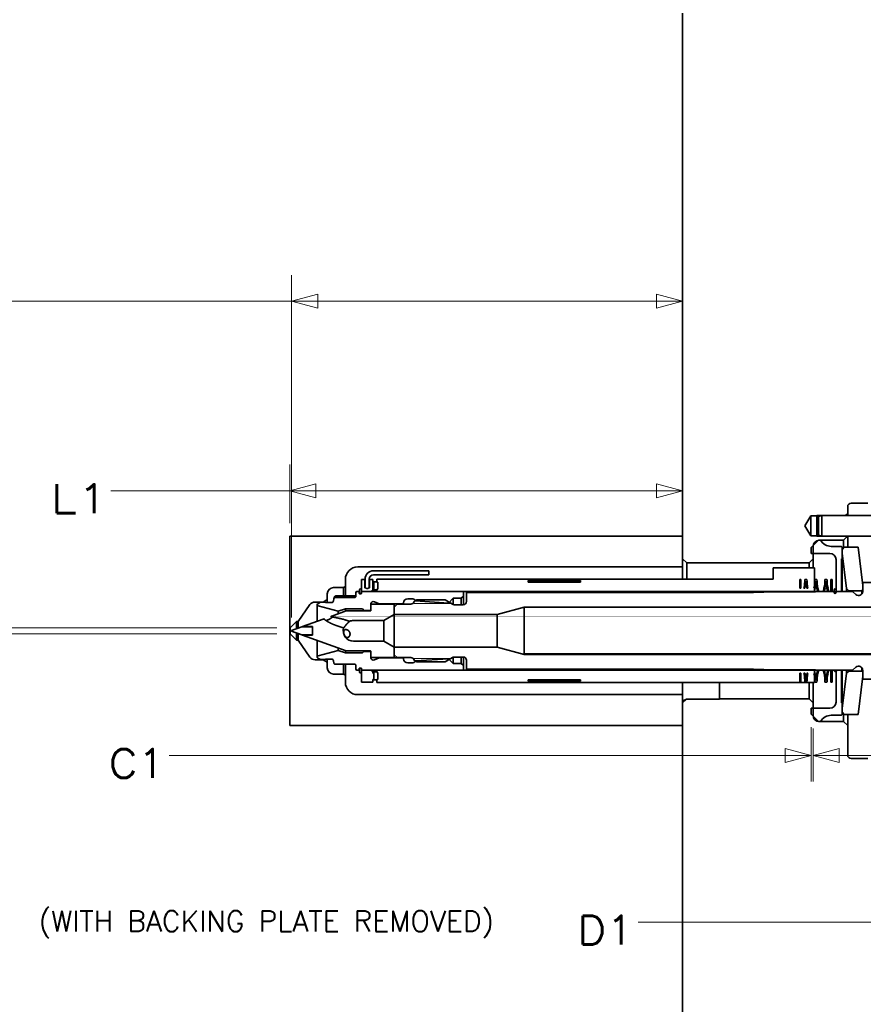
# Model space of a CAD drawing. Header units: millimetres. Extents: x 0 to 1189, y 0 to 841.
# Tile 15 of 28: x 835 to 938, y 183 to 303. Entities that reach past the tile are written whole.
import ezdxf

# ---------------------------------------------------------------- set-up
doc = ezdxf.new("R2010")
doc.units = ezdxf.units.MM
doc.layers.add('1', color=7, linetype='Continuous')
doc.styles.add('pwfont', font='simplex.shx')

msp = doc.modelspace()

# ---------------------------------------------------------------- linework, layer by layer
at = {"layer": '1', "color": 253, "linetype": 'Continuous', "lineweight": 35}
for p, q in [((915.97, 303.6), (915.97, 237.35)), ((938.46, 244.1), (936.41, 244.1)), ((936.01, 242.85), (935.76, 242.6)), ((936.01, 243.7), (936.01, 242.85)), ((931.54, 242.55), (930.82, 241.35)), ((932.26, 242.55), (931.54, 242.55)), ((935.76, 242.6), (932.26, 242.6)), ((932.26, 242.6), (932.26, 242.55)), ((930.82, 241.35), (931.54, 240.15)), ((931.54, 240.15), (932.26, 240.15)), ((932.26, 240.15), (932.26, 240.09)), ((932.26, 240.09), (935.76, 240.09)), ((935.51, 239.6), (932.56, 239.6)), ((935.88, 239.97), (935.51, 239.6)), ((935.76, 240.09), (935.88, 239.97)), ((931.81, 238.85), (931.81, 237.35)), ((916.47, 236.85), (915.97, 237.35)), ((931.31, 236.85), (916.47, 236.85)), ((931.31, 236.85), (931.81, 237.35)), ((897.23, 234.71), (897.23, 234.52)), ((903.58, 234.71), (897.23, 234.71)), ((903.58, 234.52), (897.23, 234.52)), ((903.58, 234.52), (903.58, 234.71)), ((897.23, 222.67), (903.58, 222.67)), ((897.23, 222.67), (897.23, 222.48)), ((897.23, 222.48), (903.58, 222.48)), ((903.58, 222.48), (903.58, 222.67)), ((915.97, 219.85), (916.45, 220.32)), ((916.45, 220.32), (920.45, 220.32)), ((920.45, 220.32), (920.45, 220.35)), ((920.45, 220.35), (931.31, 220.35)), ((931.81, 219.85), (931.31, 220.35)), ((915.97, 219.85), (915.97, 116.1)), ((931.81, 219.85), (931.81, 218.34)), ((932.56, 217.59), (935.51, 217.59)), ((935.51, 217.59), (936.01, 217.09)), ((936.01, 217.09), (936.01, 213.5)), ((936.41, 213.1), (938.46, 213.1))]:
    msp.add_line(p, q, dxfattribs=at)
at = {"layer": '1', "color": 4, "linetype": 'Continuous', "lineweight": 13}
for p, q in [((868.49, 230.22), (868.49, 271.8)), ((868.27, 241.68), (868.27, 248.79)), ((915.97, 241.68), (915.97, 248.79)), ((866.69, 228.97), (796.57, 228.97)), ((866.69, 228.22), (796.57, 228.22)), ((931.59, 216.89), (931.59, 210.3)), ((931.81, 216.76), (931.81, 210.3))]:
    msp.add_line(p, q, dxfattribs=at)
at = {"layer": '1', "color": 7, "linetype": 'Continuous', "lineweight": 13}
for p, q in [((871.66, 269.48), (868.49, 268.63)), ((871.66, 267.78), (871.66, 269.48)), ((912.8, 269.48), (912.8, 267.78)), ((915.97, 268.63), (912.8, 269.48)), ((915.97, 268.63), (831.04, 268.63)), ((868.49, 268.63), (871.66, 267.78)), ((912.8, 267.78), (915.97, 268.63)), ((871.45, 246.46), (868.27, 245.61)), ((871.45, 244.76), (871.45, 246.46)), ((912.8, 246.46), (912.8, 244.76)), ((915.97, 245.61), (912.8, 246.46)), ((915.97, 245.61), (846.56, 245.61)), ((868.27, 245.61), (871.45, 244.76)), ((912.8, 244.76), (915.97, 245.61)), ((928.41, 214.32), (928.41, 212.62)), ((931.59, 213.47), (928.41, 214.32)), ((934.99, 214.32), (931.81, 213.47)), ((934.99, 212.62), (934.99, 214.32)), ((931.59, 213.47), (853.64, 213.47)), ((928.41, 212.62), (931.59, 213.47)), ((931.81, 213.47), (934.99, 212.62)), ((931.81, 213.47), (940.56, 213.47)), ((970.96, 193.23), (910.55, 193.23))]:
    msp.add_line(p, q, dxfattribs=at)
at = {"layer": '1', "color": 11, "linetype": 'Continuous', "lineweight": 35}
for p, q in [((932.86, 242.6), (932.46, 242.49)), ((940.13, 242.6), (932.86, 242.6)), ((932.46, 239.59), (931.59, 238.72)), ((932.46, 240.2), (932.86, 240.1)), ((932.71, 239.59), (932.46, 239.59)), ((932.86, 240.1), (940.13, 240.1)), ((931.59, 238.72), (931.59, 238)), ((933.84, 238), (931.59, 238)), ((935.24, 238.85), (934.01, 238.85)), ((935.34, 238.75), (935.24, 238.85)), ((935.34, 237.35), (935.34, 238.75)), ((934.59, 233.47), (934.59, 237.25)), ((935.34, 237.35), (935.24, 237.35)), ((935.24, 237.35), (935.24, 233.47)), ((934.59, 233.47), (934.69, 233.37)), ((935.14, 233.37), (934.69, 233.37)), ((935.14, 233.37), (935.24, 233.47)), ((934.69, 223.82), (934.59, 223.72)), ((934.59, 219.95), (934.59, 223.72)), ((934.69, 223.82), (935.14, 223.82)), ((935.24, 223.72), (935.14, 223.82)), ((935.24, 223.72), (935.24, 219.85)), ((931.59, 219.2), (933.84, 219.2)), ((931.59, 219.2), (931.59, 218.47)), ((935.24, 219.85), (935.34, 219.85)), ((935.34, 218.45), (935.34, 219.85)), ((931.59, 218.47), (932.46, 217.6)), ((932.46, 217.6), (932.71, 217.6)), ((934.01, 218.35), (935.24, 218.35)), ((935.24, 218.35), (935.34, 218.45))]:
    msp.add_line(p, q, dxfattribs=at)
at = {"layer": '1', "color": 3, "linetype": 'Continuous', "lineweight": 35}
for p, q in [((915.97, 240.1), (868.27, 240.1)), ((868.27, 240.1), (868.27, 228.97)), ((915.97, 238.6), (915.97, 240.1)), ((915.97, 238.6), (915.97, 236.35)), ((876.52, 236.35), (915.97, 236.35)), ((926.97, 234.87), (926.97, 236.25)), ((926.97, 236.25), (931.97, 236.25)), ((931.97, 236.25), (931.97, 233.37)), ((875.02, 234.85), (875.02, 233.99)), ((876.97, 234.83), (876.97, 233.37)), ((877.4, 234.83), (876.97, 234.83)), ((877.4, 234.83), (877.4, 233.83)), ((877.95, 233.83), (877.95, 234.83)), ((878.37, 234.83), (877.95, 234.83)), ((878.37, 233.51), (878.37, 234.83)), ((878.47, 234.55), (878.47, 233.58)), ((878.85, 234.55), (878.47, 234.55)), ((878.85, 234.49), (878.85, 234.87)), ((878.85, 234.87), (926.97, 234.87)), ((878.85, 234.49), (878.85, 234.55)), ((878.97, 234.49), (878.85, 234.49)), ((878.97, 234.49), (878.85, 234.49)), ((878.97, 233.64), (878.97, 234.49)), ((878.97, 233.64), (878.97, 234.49)), ((937.83, 234.47), (937.83, 233.39)), ((939.56, 234.47), (937.83, 234.47)), ((873.57, 233.85), (874.77, 233.85)), ((874.77, 233.85), (875.02, 233.99)), ((876.75, 233.59), (876.75, 233.25)), ((876.97, 233.59), (876.97, 233.25)), ((878.12, 233.37), (876.97, 233.37)), ((877.4, 233.83), (877.67, 233.72)), ((877.67, 233.72), (877.95, 233.83)), ((878.12, 233.37), (878.37, 233.51)), ((878.47, 233.58), (878.85, 233.58)), ((878.85, 233.64), (878.97, 233.64)), ((878.85, 233.58), (878.85, 233.64)), ((878.85, 233.64), (878.97, 233.64)), ((878.85, 233.37), (878.85, 233.64)), ((931.97, 233.37), (878.85, 233.37)), ((889.71, 233.26), (889.71, 232.17)), ((924.58, 233.26), (889.71, 233.26)), ((927.09, 233.35), (924.58, 233.26)), ((932.08, 233.35), (927.09, 233.35)), ((932.08, 233.37), (932.08, 233.35)), ((936.58, 233.37), (932.08, 233.37)), ((934.36, 233.25), (934.36, 233.59)), ((934.59, 233.25), (934.59, 233.59)), ((936.58, 233.37), (937.01, 233.01)), ((871.33, 232.1), (872.32, 232.1)), ((872.32, 232.1), (872.82, 232.39)), ((872.82, 232.39), (872.82, 233.1)), ((887.12, 232.35), (883.71, 232.35)), ((887.12, 232.35), (888.02, 231.82)), ((869.29, 229.73), (870.72, 231.78)), ((881.31, 231.84), (880.96, 231.49)), ((880.96, 231.49), (880.96, 230.6)), ((882.97, 231.84), (881.31, 231.84)), ((889.31, 231.77), (888.22, 231.77)), ((893.46, 230.6), (896.73, 231.47)), ((940.96, 231.47), (896.73, 231.47)), ((868.32, 228.97), (869.09, 229.73)), ((869.09, 229.73), (869.29, 229.73)), ((880.96, 230.6), (893.46, 230.6)), ((868.27, 228.97), (868.32, 228.97)), ((868.27, 228.22), (868.27, 217.1)), ((868.32, 228.22), (868.27, 228.22)), ((869.09, 227.46), (868.32, 228.22)), ((869.29, 227.46), (869.09, 227.46)), ((870.72, 225.41), (869.29, 227.46)), ((880.96, 226.6), (880.96, 225.7)), ((893.46, 226.6), (880.96, 226.6)), ((896.73, 225.72), (893.46, 226.6)), ((872.32, 225.09), (871.33, 225.09)), ((872.82, 224.8), (872.32, 225.09)), ((872.82, 224.1), (872.82, 224.8)), ((880.96, 225.7), (881.31, 225.35)), ((881.31, 225.35), (882.97, 225.35)), ((883.71, 224.85), (887.12, 224.85)), ((888.02, 225.37), (887.12, 224.85)), ((888.22, 225.42), (889.31, 225.42)), ((889.71, 225.02), (889.71, 223.93)), ((896.73, 225.72), (940.96, 225.72)), ((876.75, 224.08), (876.75, 223.98)), ((876.75, 223.94), (876.75, 223.6)), ((876.97, 223.94), (876.97, 223.6)), ((876.97, 223.82), (876.97, 222.36)), ((876.97, 223.82), (878.12, 223.82)), ((878.37, 223.68), (878.12, 223.82)), ((878.37, 223.47), (878.37, 223.68)), ((878.85, 223.62), (878.47, 223.62)), ((878.47, 223.62), (878.47, 222.64)), ((878.85, 223.55), (878.85, 223.82)), ((878.85, 223.82), (931.97, 223.82)), ((878.85, 223.55), (878.85, 223.62)), ((889.71, 223.93), (924.58, 223.93)), ((924.58, 223.93), (927.09, 223.85)), ((927.09, 223.85), (932.08, 223.85)), ((931.97, 223.82), (931.97, 222.32)), ((932.08, 223.85), (932.08, 223.83)), ((932.08, 223.83), (936.58, 223.83)), ((934.36, 223.77), (934.36, 223.83)), ((937.01, 224.19), (936.58, 223.83)), ((937.83, 223.8), (937.83, 222.72)), ((874.77, 223.35), (873.57, 223.35)), ((875.02, 223.2), (874.77, 223.35)), ((875.02, 223.2), (875.02, 222.35)), ((878.47, 223.55), (878.37, 223.55)), ((878.37, 223.47), (878.47, 223.47)), ((878.47, 222.71), (878.37, 222.71)), ((878.37, 222.36), (878.37, 222.71)), ((878.47, 222.71), (878.47, 223.47)), ((878.47, 222.64), (878.85, 222.64)), ((878.97, 223.55), (878.85, 223.55)), ((878.97, 223.55), (878.85, 223.55)), ((878.85, 222.7), (878.97, 222.7)), ((878.85, 222.64), (878.85, 222.7)), ((878.85, 222.32), (878.85, 222.7)), ((878.85, 222.7), (878.97, 222.7)), ((878.97, 222.7), (878.97, 223.55)), ((878.97, 222.7), (878.97, 223.55)), ((937.83, 222.72), (939.56, 222.72)), ((876.97, 222.36), (878.37, 222.36)), ((931.97, 222.32), (878.85, 222.32)), ((915.97, 220.85), (876.52, 220.85)), ((915.97, 220.85), (915.97, 218.6)), ((915.97, 217.1), (915.97, 218.6)), ((868.27, 217.1), (915.97, 217.1))]:
    msp.add_line(p, q, dxfattribs=at)
at = {"layer": '1', "color": 12, "linetype": 'Continuous', "lineweight": 35}
for p, q in [((935.34, 238.49), (935.59, 238.74)), ((935.34, 238.03), (935.34, 238.49)), ((935.34, 238.03), (935.87, 233.72)), ((935.59, 238.74), (937.26, 238.74)), ((937.26, 238.74), (937.83, 234.1)), ((936.15, 233.47), (935.87, 233.72)), ((936.15, 233.47), (937.71, 233.47)), ((937.71, 233.47), (937.83, 233.6)), ((937.83, 233.6), (937.83, 234.1)), ((935.87, 223.47), (936.15, 223.72)), ((937.71, 223.72), (936.15, 223.72)), ((937.83, 223.6), (937.71, 223.72)), ((937.83, 223.1), (937.83, 223.6)), ((935.87, 223.47), (935.34, 219.17)), ((937.83, 223.1), (937.26, 218.46)), ((935.34, 218.71), (935.34, 219.17)), ((935.59, 218.46), (935.34, 218.71)), ((937.26, 218.46), (935.59, 218.46))]:
    msp.add_line(p, q, dxfattribs=at)
at = {"layer": '1', "color": 192, "linetype": 'Continuous', "lineweight": 35}
for p, q in [((885.17, 235.89), (878.42, 235.89)), ((885.17, 235.39), (885.17, 235.89)), ((877.42, 233.99), (877.42, 234.89)), ((877.92, 234.89), (877.92, 233.99)), ((878.42, 235.39), (885.17, 235.39))]:
    msp.add_line(p, q, dxfattribs=at)
at = {"layer": '1', "color": 30, "linetype": 'Continuous', "lineweight": 35}
for p, q in [((930.2, 234.85), (930.33, 234.85)), ((930.2, 233.76), (930.2, 234.85)), ((930.33, 234.85), (930.33, 233.76)), ((930.81, 234.85), (931.06, 234.85)), ((932.04, 234.85), (932.28, 234.85)), ((933.24, 234.85), (933.49, 234.85)), ((933.98, 234.85), (933.98, 233.76)), ((933.98, 234.85), (934.11, 234.85)), ((934.11, 233.76), (934.11, 234.85)), ((930.2, 233.76), (930.33, 233.76)), ((930.69, 233.76), (930.82, 233.76)), ((931.05, 233.76), (931.18, 233.76)), ((931.92, 233.76), (932.04, 233.76)), ((932.27, 233.76), (932.39, 233.76)), ((933.13, 233.76), (933.26, 233.76)), ((933.49, 233.76), (933.61, 233.76)), ((933.98, 233.76), (934.11, 233.76)), ((930.2, 222.35), (930.2, 223.44)), ((930.33, 223.44), (930.2, 223.44)), ((930.33, 223.44), (930.33, 222.35)), ((930.82, 223.44), (930.69, 223.44)), ((931.18, 223.44), (931.05, 223.44)), ((932.04, 223.44), (931.92, 223.44)), ((932.39, 223.44), (932.27, 223.44)), ((933.26, 223.44), (933.14, 223.44)), ((933.61, 223.44), (933.49, 223.44)), ((933.98, 223.44), (933.98, 222.35)), ((934.11, 223.44), (933.98, 223.44)), ((934.11, 222.35), (934.11, 223.44)), ((930.33, 222.35), (930.2, 222.35)), ((930.93, 222.35), (930.81, 222.35)), ((931.06, 222.35), (930.93, 222.35)), ((932.28, 222.35), (932.04, 222.35)), ((933.49, 222.35), (933.25, 222.35)), ((934.11, 222.35), (933.98, 222.35))]:
    msp.add_line(p, q, dxfattribs=at)
at = {"layer": '1', "color": 2, "linetype": 'Continuous', "lineweight": 35}
for p, q in [((876.27, 232.73), (876.27, 233.21)), ((876.64, 233.36), (876.42, 233.36)), ((876.69, 233.31), (876.69, 233.16)), ((876.97, 233.31), (876.97, 233.16)), ((889.34, 233.36), (877.02, 233.36)), ((889.34, 232.8), (889.34, 233.36)), ((872.01, 232.1), (871.66, 231.89)), ((872.01, 232.1), (872.39, 232.1)), ((872.43, 232.09), (872.62, 232.04)), ((873.33, 232.03), (872.67, 232.03)), ((873.58, 232.24), (873.62, 232.5)), ((873.62, 232.5), (873.62, 232.51)), ((873.77, 232.63), (876.17, 232.63)), ((876.18, 232.85), (873.87, 232.85)), ((876.17, 232.63), (876.27, 232.73)), ((876.92, 233.11), (876.74, 233.11)), ((878.55, 232.13), (879.13, 231.86)), ((882.09, 232), (882.09, 231.86)), ((883.09, 232.5), (882.59, 232.5)), ((883.52, 232.25), (887.52, 231.97)), ((888.09, 232.55), (887.52, 231.97)), ((889.09, 232.55), (888.09, 232.55)), ((889.09, 232.55), (889.34, 232.8)), ((871.61, 231.81), (871.61, 231.76)), ((874.15, 230.97), (871.73, 231.62)), ((875.1, 231.03), (873.36, 230.4)), ((874.15, 230.97), (875.02, 231.29)), ((877.02, 231.29), (875.02, 231.29)), ((878.07, 231.03), (875.1, 231.03)), ((877.26, 231.08), (877.09, 231.26)), ((878.05, 231.08), (877.26, 231.08)), ((878.05, 231.08), (878.12, 231.16)), ((878.12, 231.86), (878.12, 231.16)), ((878.17, 231.84), (878.12, 231.79)), ((878.12, 231.79), (878.12, 231.08)), ((880.86, 231.84), (878.17, 231.84)), ((882.09, 231.86), (879.13, 231.86)), ((880.96, 231.74), (880.86, 231.84)), ((880.96, 230.6), (880.96, 231.74)), ((872.31, 230.02), (869.8, 229.11)), ((879.67, 229.85), (876.01, 229.85)), ((879.67, 229.85), (880.96, 230.6)), ((869.73, 229.08), (868.49, 228.63)), ((868.49, 228.63), (868.49, 228.56)), ((868.49, 228.56), (869.73, 228.11)), ((871.01, 229.08), (869.73, 229.08)), ((871.02, 229.11), (869.8, 229.11)), ((871.01, 228.61), (871.01, 229.08)), ((871.02, 228.61), (871.01, 228.61)), ((871.01, 228.58), (871.02, 228.58)), ((871.01, 228.11), (871.01, 228.58)), ((871.02, 229.11), (871.02, 228.61)), ((871.02, 228.58), (871.02, 228.08)), ((869.73, 228.11), (871.01, 228.11)), ((869.8, 228.08), (875.1, 226.16)), ((869.8, 228.08), (871.02, 228.08)), ((876.01, 227.35), (879.67, 227.35)), ((880.96, 226.6), (879.67, 227.35)), ((871.73, 225.57), (874.15, 226.22)), ((875.02, 225.91), (874.15, 226.22)), ((875.1, 226.16), (878.07, 226.16)), ((877.09, 225.93), (877.26, 226.11)), ((877.26, 226.11), (878.05, 226.11)), ((878.12, 226.03), (878.05, 226.11)), ((878.12, 226.11), (878.12, 225.4)), ((878.12, 226.03), (878.12, 225.34)), ((880.96, 225.45), (880.96, 226.6)), ((871.61, 225.43), (871.61, 225.38)), ((871.66, 225.3), (872.01, 225.1)), ((872.39, 225.1), (872.01, 225.1)), ((872.62, 225.15), (872.43, 225.1)), ((872.67, 225.16), (873.33, 225.16)), ((873.62, 224.69), (873.58, 224.95)), ((875.02, 225.91), (877.02, 225.91)), ((878.12, 225.4), (878.17, 225.35)), ((878.17, 225.35), (880.86, 225.35)), ((879.13, 225.34), (878.55, 225.06)), ((879.13, 225.34), (882.09, 225.34)), ((880.86, 225.35), (880.96, 225.45)), ((882.09, 225.34), (882.09, 225.2)), ((887.52, 225.22), (883.52, 224.94)), ((887.52, 225.22), (888.09, 224.65)), ((876.17, 224.56), (873.77, 224.56)), ((876.27, 224.46), (876.17, 224.56)), ((876.27, 223.98), (876.27, 224.46)), ((876.42, 223.83), (876.64, 223.83)), ((876.69, 224.03), (876.69, 223.88)), ((876.74, 224.08), (876.92, 224.08)), ((876.97, 224.03), (876.97, 223.88)), ((877.02, 223.83), (889.34, 223.83)), ((882.59, 224.7), (883.09, 224.7)), ((888.09, 224.65), (889.09, 224.65)), ((889.34, 224.4), (889.09, 224.65)), ((889.34, 223.83), (889.34, 224.4))]:
    msp.add_line(p, q, dxfattribs=at)
at = {"layer": '1', "color": 251, "linetype": 'Continuous', "lineweight": 13}
for p, q in [((883.34, 231.93), (887.84, 231.93)), ((883.34, 225.26), (887.84, 225.26))]:
    msp.add_line(p, q, dxfattribs=at)
at = {"layer": '1', "color": 253, "linetype": 'Continuous', "lineweight": 35}
for centre, radius, start, end in [((936.41, 243.7), 0.4, 90, 180), ((932.56, 238.85), 0.75, 90, 180), ((932.56, 218.34), 0.75, 180, 270), ((936.41, 213.5), 0.4, 180, 270)]:
    msp.add_arc(centre, radius, start, end, dxfattribs=at)
at = {"layer": '1', "color": 11, "linetype": 'Continuous', "lineweight": 35}
for centre, radius, start, end in [((934.01, 240.35), 1.5, 210.1103, 270), ((933.84, 237.25), 0.75, 0, 90), ((933.84, 219.95), 0.75, 270, 0), ((934.01, 216.85), 1.5, 90, 149.8897)]:
    msp.add_arc(centre, radius, start, end, dxfattribs=at)
at = {"layer": '1', "color": 3, "linetype": 'Continuous', "lineweight": 35}
for centre, radius, start, end in [((876.52, 234.85), 1.5, 90, 180), ((873.57, 233.1), 0.75, 90, 180), ((876.86, 233.59), 0.114, 0, 180), ((876.86, 233.25), 0.114, 180, 0), ((934.47, 233.59), 0.114, 0, 180), ((934.47, 233.25), 0.114, 180, 0), ((937.33, 233.39), 0.5, 230, 0), ((871.33, 231.35), 0.75, 90, 145), ((882.97, 232.24), 0.4, 270, 338.1687), ((883.71, 231.95), 0.4, 90, 158.1687), ((889.31, 232.17), 0.4, 270, 0), ((888.22, 232.17), 0.4, 240, 270), ((871.33, 225.84), 0.75, 215, 270), ((882.97, 224.95), 0.4, 21.8313, 90), ((883.71, 225.25), 0.4, 201.8313, 270), ((888.22, 225.02), 0.4, 90, 120), ((889.31, 225.02), 0.4, 0, 90), ((873.57, 224.1), 0.75, 180, 270), ((876.86, 223.94), 0.114, 0, 180), ((876.86, 223.6), 0.114, 180, 0), ((937.33, 223.8), 0.5, 0, 130), ((876.52, 222.35), 1.5, 180, 270)]:
    msp.add_arc(centre, radius, start, end, dxfattribs=at)
at = {"layer": '1', "color": 192, "linetype": 'Continuous', "lineweight": 35}
for centre, radius, start, end in [((878.42, 234.89), 1, 90, 180), ((878.42, 234.89), 0.5, 90, 180), ((877.67, 233.99), 0.25, 180, 0)]:
    msp.add_arc(centre, radius, start, end, dxfattribs=at)
at = {"layer": '1', "color": 30, "linetype": 'Continuous', "lineweight": 35}
for centre, radius, start, end in [((925.75, 234.85), 5.06, 347.5552, 0), ((925.87, 234.85), 5.07, 347.5849, 357.4559), ((936, 234.85), 5.06, 182.5471, 192.4299), ((936.12, 234.85), 5.06, 180, 192.4299), ((926.97, 234.85), 5.06, 347.5701, 0), ((927.1, 234.85), 5.06, 347.5701, 357.4537), ((937.21, 234.85), 5.06, 182.5463, 192.4299), ((937.34, 234.85), 5.06, 180, 192.4299), ((927.94, 234.85), 5.3, 348.1376, 0), ((928.06, 234.88), 5.31, 347.7307, 357.3363), ((938.43, 234.85), 5.06, 182.3497, 192.4299), ((938.56, 234.85), 5.06, 180, 192.4299), ((925.75, 222.35), 5.06, 0, 12.4448), ((925.62, 222.35), 5.31, 0, 11.8499), ((936, 222.35), 5.06, 167.5701, 180), ((936.12, 222.35), 5.06, 167.5701, 180), ((926.97, 222.35), 5.06, 0, 12.4299), ((927.1, 222.35), 5.06, 2.5463, 12.4299), ((937.21, 222.35), 5.06, 167.5701, 177.4537), ((937.34, 222.35), 5.06, 167.5701, 180), ((928.19, 222.35), 5.06, 0, 12.4299), ((928.31, 222.35), 5.06, 2.5463, 12.4299), ((938.43, 222.35), 5.06, 167.5701, 177.4537), ((938.56, 222.35), 5.06, 167.5701, 180)]:
    msp.add_arc(centre, radius, start, end, dxfattribs=at)
at = {"layer": '1', "color": 2, "linetype": 'Continuous', "lineweight": 35}
for centre, radius, start, end in [((876.42, 233.21), 0.15, 90, 180), ((876.64, 233.31), 0.05, 0, 90), ((876.74, 233.16), 0.05, 180, 270), ((876.92, 233.16), 0.05, 270, 0), ((877.02, 233.31), 0.05, 90, 180), ((872.39, 231.95), 0.15, 75, 90), ((872.67, 232.23), 0.2, 255, 270), ((873.33, 232.28), 0.25, 270, 350), ((873.87, 232.7), 0.15, 90, 145.9118), ((878.42, 231.86), 0.3, 65, 180), ((882.59, 232), 0.5, 90, 180), ((883.09, 232), 0.5, 30.9477, 90), ((871.71, 231.81), 0.1, 120, 180), ((871.76, 231.76), 0.15, 180, 255), ((877.02, 231.19), 0.1, 45, 90), ((878.07, 231.08), 0.05, 270, 0), ((876.01, 228.6), 1.25, 90, 112.119), ((876.01, 228.6), 1.25, 163.8564, 270), ((878.07, 226.11), 0.05, 0, 90), ((871.76, 225.43), 0.15, 105, 180), ((871.71, 225.38), 0.1, 180, 240), ((872.39, 225.25), 0.15, 270, 285), ((872.67, 224.96), 0.2, 90, 105), ((873.33, 224.91), 0.25, 10, 90), ((877.02, 226.01), 0.1, 270, 315), ((878.42, 225.34), 0.3, 180, 295), ((882.59, 225.2), 0.5, 180, 270), ((883.09, 225.2), 0.5, 270, 329.0523), ((876.42, 223.98), 0.15, 180, 270), ((876.64, 223.88), 0.05, 270, 0), ((876.74, 224.03), 0.05, 90, 180), ((876.92, 224.03), 0.05, 0, 90), ((877.02, 223.88), 0.05, 180, 270)]:
    msp.add_arc(centre, radius, start, end, dxfattribs=at)
at = {"layer": '1', "color": 253, "linetype": 'Continuous', "lineweight": 35}
for points in [[(936.01, 242.85), (936.01, 242.6)], [(935.76, 242.6), (935.76, 242.6)], [(935.76, 240.1), (935.76, 240.09)], [(936.01, 240.1), (936.01, 240.07)], [(931.31, 236.25), (931.31, 236.85)], [(915.97, 219.85), (915.97, 220.12)]]:
    msp.add_open_spline(points, degree=1, dxfattribs=at)
for points, knots in [([(931.54, 242.55), (931.54, 242.09), (931.54, 241.61), (931.54, 240.6), (931.54, 240.15)], [0, 0, 0.188257, 0.388745, 0.811751, 1, 1]), ([(932.26, 240.15), (932.26, 240.6), (932.26, 241.61), (932.26, 242.43), (932.26, 242.55)], [0, 0, 0.188249, 0.611255, 0.950485, 1, 1]), ([(935.51, 239.6), (935.51, 239.49), (935.51, 238.66)], [0, 0, 0.11255, 1, 1]), ([(936.01, 240.07), (935.96, 240.03), (935.9, 239.98), (935.89, 239.97), (935.89, 239.97), (935.88, 239.97), (935.88, 239.97)], [0, 0, 0.423368, 0.850095, 0.932629, 0.961859, 0.995621, 1, 1]), ([(936.01, 240.07), (936.01, 239.84), (936.01, 238.74)], [0, 0, 0.169204, 1, 1]), ([(915.97, 234.87), (915.97, 236.43), (915.97, 237.24), (915.97, 237.35)], [0, 0, 0.628334, 0.95805, 1, 1]), ([(916.47, 236.85), (916.47, 236.34), (916.47, 234.87)], [0, 0, 0.257931, 1, 1]), ([(931.81, 237.35), (931.81, 237.22), (931.81, 236.25)], [0, 0, 0.113238, 1, 1]), ([(920.45, 220.35), (920.45, 220.47), (920.45, 221.48), (920.45, 222.32)], [0, 0, 0.064998, 0.5729, 1, 1]), ([(931.31, 220.35), (931.31, 220.47), (931.31, 221.48), (931.31, 222.32)], [0, 0, 0.065003, 0.572904, 1, 1]), ([(931.81, 222.32), (931.81, 221.46), (931.81, 220.26), (931.81, 219.85)], [0, 0, 0.348385, 0.833158, 1, 1]), ([(916.45, 220.32), (916.43, 220.3), (916.41, 220.29), (916.38, 220.27), (916.38, 220.27), (916.37, 220.26), (916.36, 220.26), (916.36, 220.26), (916.34, 220.25), (916.33, 220.24), (916.25, 220.21), (916.17, 220.18), (916.08, 220.15), (915.97, 220.12)], [0, 0, 0.045325, 0.094786, 0.150007, 0.16485, 0.179834, 0.195384, 0.211058, 0.243696, 0.277767, 0.427251, 0.598179, 0.789424, 1, 1]), ([(935.51, 218.53), (935.51, 217.7), (935.51, 217.59)], [0, 0, 0.887461, 1, 1]), ([(936.01, 218.46), (936.01, 217.71), (936.01, 217.09)], [0, 0, 0.550536, 1, 1])]:
    msp.add_open_spline(points, degree=1, knots=knots, dxfattribs=at)
at = {"layer": '1', "color": 11, "linetype": 'Continuous', "lineweight": 35}
for points, knots in [([(932.46, 242.49), (932.46, 242.06), (932.46, 241.09), (932.46, 240.63), (932.46, 240.2)], [0, 0, 0.189135, 0.613501, 0.813995, 1, 1]), ([(932.86, 242.6), (932.86, 242.47), (932.86, 241.62), (932.86, 240.57), (932.86, 240.1)], [0, 0, 0.049502, 0.388697, 0.811716, 1, 1]), ([(935.34, 237.35), (935.34, 237.23), (935.34, 236.29), (935.34, 234.51), (935.34, 233.36)], [0, 0, 0.030114, 0.266104, 0.712402, 1, 1]), ([(935.34, 223.83), (935.34, 222.68), (935.34, 220.9), (935.34, 219.97), (935.34, 219.85)], [0, 0, 0.287602, 0.733895, 0.969886, 1, 1])]:
    msp.add_open_spline(points, degree=1, knots=knots, dxfattribs=at)
at = {"layer": '1', "color": 3, "linetype": 'Continuous', "lineweight": 35}
for points, knots in [([(915.97, 236.35), (915.97, 235.68), (915.97, 234.87)], [0, 0, 0.452646, 1, 1]), ([(877.42, 234.83), (877.42, 234.83), (877.42, 234.83), (877.41, 234.83), (877.41, 234.83), (877.4, 234.83), (877.4, 234.83)], [0, 0, 0.01546, 0.243218, 0.440141, 0.610005, 0.748996, 1, 1]), ([(877.95, 234.83), (877.94, 234.83), (877.94, 234.83), (877.93, 234.83), (877.93, 234.83), (877.93, 234.83)], [0, 0, 0.243254, 0.382289, 0.749037, 0.97298, 1, 1]), ([(874.77, 233.85), (874.77, 233.73), (874.77, 232.85)], [0, 0, 0.114374, 1, 1]), ([(875.02, 233.99), (875.02, 233.86), (875.02, 232.85)], [0, 0, 0.114779, 1, 1]), ([(896.73, 228.6), (896.73, 230.29), (896.73, 230.92), (896.73, 231.47)], [0, 0, 0.587783, 0.809019, 1, 1]), ([(869.09, 228.85), (869.09, 229.62), (869.09, 229.73)], [0, 0, 0.872554, 1, 1]), ([(869.29, 229.73), (869.29, 229.34), (869.29, 228.92)], [0, 0, 0.48041, 1, 1]), ([(880.96, 228.6), (880.96, 230.01), (880.96, 230.6)], [0, 0, 0.707109, 1, 1]), ([(893.46, 228.6), (893.46, 230.01), (893.46, 230.6)], [0, 0, 0.707109, 1, 1]), ([(868.27, 228.22), (868.27, 228.6), (868.27, 228.97)], [0, 0, 0.499986, 1, 1]), ([(868.32, 228.22), (868.32, 228.33), (868.32, 228.86), (868.32, 228.97)], [0, 0, 0.146432, 0.85354, 1, 1]), ([(869.09, 227.46), (869.09, 227.57), (869.09, 228.35)], [0, 0, 0.127454, 1, 1]), ([(880.96, 226.6), (880.96, 226.75), (880.96, 227.83), (880.96, 228.6)], [0, 0, 0.076119, 0.617316, 1, 1]), ([(893.46, 226.6), (893.46, 227.18), (893.46, 228.6)], [0, 0, 0.292891, 1, 1]), ([(896.73, 225.72), (896.73, 225.86), (896.73, 226.91), (896.73, 228.6)], [0, 0, 0.048941, 0.412213, 1, 1]), ([(869.29, 228.27), (869.29, 227.85), (869.29, 227.46)], [0, 0, 0.519592, 1, 1]), ([(874.77, 224.56), (874.77, 223.9), (874.77, 223.35)], [0, 0, 0.545462, 1, 1]), ([(875.02, 224.56), (875.02, 223.36), (875.02, 223.2)], [0, 0, 0.884435, 1, 1]), ([(876.75, 223.98), (876.76, 224.04), (876.81, 224.08)], [0, 0, 0.499066, 1, 1]), ([(876.91, 224.08), (876.96, 224.04), (876.97, 223.98)], [0, 0, 0.500934, 1, 1]), ([(934.36, 223.77), (934.47, 223.66), (934.59, 223.77)], [0, 0, 0.500094, 1, 1]), ([(915.97, 222.32), (915.97, 221.51), (915.97, 220.85)], [0, 0, 0.547347, 1, 1])]:
    msp.add_open_spline(points, degree=1, knots=knots, dxfattribs=at)
for points in [[(876.75, 233.11), (876.75, 233.25)], [(877.4, 233.83), (877.48, 233.83)], [(877.87, 233.83), (877.95, 233.83)], [(878.12, 233.36), (878.12, 233.37)], [(878.37, 233.51), (878.37, 233.36)], [(878.47, 233.36), (878.47, 233.58)], [(878.85, 233.36), (878.85, 233.37)], [(931.97, 233.35), (931.97, 233.37)], [(872.32, 232.1), (872.32, 232.1)], [(872.82, 232.39), (872.82, 232.03)], [(872.32, 225.09), (872.32, 225.1)], [(872.82, 225.16), (872.82, 224.8)], [(876.75, 223.94), (876.75, 223.98)], [(878.12, 223.82), (878.12, 223.83)], [(878.37, 223.83), (878.37, 223.68)], [(878.47, 223.62), (878.47, 223.83)], [(878.85, 223.82), (878.85, 223.83)], [(931.97, 223.82), (931.97, 223.85)], [(915.97, 222.32), (915.97, 220.12)]]:
    msp.add_open_spline(points, degree=1, dxfattribs=at)
at = {"layer": '1', "color": 30, "linetype": 'Continuous', "lineweight": 35}
for points, knots in [([(932.04, 233.76), (932.04, 233.73), (932.03, 233.69), (932.01, 233.64), (932.01, 233.6), (932, 233.57), (931.99, 233.53), (931.98, 233.49), (931.97, 233.49)], [0, 0, 0.108702, 0.245512, 0.438404, 0.555775, 0.686813, 0.83124, 0.989064, 1, 1]), ([(932.27, 233.76), (932.28, 233.73), (932.28, 233.69), (932.3, 233.64), (932.31, 233.6), (932.31, 233.57), (932.32, 233.53), (932.34, 233.49), (932.37, 233.37)], [0, 0, 0.076461, 0.172692, 0.308372, 0.39098, 0.483152, 0.584688, 0.695755, 1, 1]), ([(932.5, 233.37), (932.46, 233.49), (932.44, 233.57), (932.42, 233.63), (932.41, 233.69), (932.4, 233.73), (932.4, 233.74), (932.4, 233.75), (932.39, 233.76)], [0, 0, 0.308177, 0.517856, 0.690103, 0.824954, 0.922161, 0.956259, 0.980563, 1, 1]), ([(933.13, 233.76), (933.12, 233.72), (933.11, 233.68), (933.11, 233.67), (933.11, 233.66), (933.11, 233.65), (933.1, 233.64), (933.1, 233.63), (933.1, 233.63), (933.08, 233.55), (933.06, 233.47), (933.03, 233.37)], [0, 0, 0.081305, 0.183786, 0.216023, 0.250859, 0.269302, 0.288343, 0.308037, 0.328376, 0.513473, 0.738704, 1, 1]), ([(933.16, 233.37), (933.19, 233.48), (933.21, 233.56), (933.23, 233.63), (933.24, 233.66), (933.24, 233.7), (933.25, 233.71), (933.25, 233.72), (933.25, 233.72), (933.25, 233.72), (933.26, 233.76)], [0, 0, 0.28093, 0.498828, 0.677871, 0.752828, 0.847081, 0.885875, 0.897631, 0.908736, 0.919188, 1, 1]), ([(933.49, 233.76), (933.49, 233.73), (933.5, 233.69), (933.52, 233.64), (933.52, 233.6), (933.53, 233.57), (933.54, 233.53), (933.55, 233.49), (933.59, 233.37)], [0, 0, 0.076456, 0.172682, 0.308354, 0.390957, 0.483123, 0.584654, 0.695715, 1, 1]), ([(933.71, 233.37), (933.68, 233.49), (933.66, 233.57), (933.64, 233.63), (933.63, 233.69), (933.62, 233.73), (933.62, 233.74), (933.61, 233.75), (933.61, 233.75), (933.61, 233.76)], [0, 0, 0.308177, 0.517856, 0.690103, 0.824953, 0.92216, 0.956258, 0.980517, 0.995128, 1, 1]), ([(931.98, 223.7), (932.01, 223.56), (932.03, 223.5), (932.04, 223.47), (932.04, 223.45), (932.04, 223.44), (932.04, 223.44), (932.04, 223.44)], [0, 0, 0.549106, 0.745311, 0.886672, 0.936284, 0.971645, 0.992838, 1, 1]), ([(932.37, 223.82), (932.34, 223.7), (932.31, 223.62), (932.3, 223.56), (932.28, 223.5), (932.28, 223.47), (932.27, 223.45), (932.27, 223.44), (932.27, 223.44), (932.27, 223.44)], [0, 0, 0.308211, 0.51788, 0.690118, 0.824962, 0.922114, 0.95621, 0.980467, 0.995078, 1, 1]), ([(932.39, 223.44), (932.4, 223.47), (932.41, 223.5), (932.42, 223.55), (932.43, 223.59), (932.44, 223.62), (932.45, 223.66), (932.46, 223.7), (932.49, 223.82)], [0, 0, 0.07646, 0.172691, 0.30837, 0.391029, 0.483098, 0.584686, 0.695699, 1, 1]), ([(933.03, 223.82), (933.07, 223.7), (933.09, 223.62), (933.11, 223.56), (933.12, 223.5), (933.13, 223.45), (933.13, 223.44), (933.14, 223.44)], [0, 0, 0.308169, 0.517903, 0.690099, 0.824999, 0.956253, 0.995077, 1, 1]), ([(933.26, 223.44), (933.25, 223.47), (933.25, 223.5), (933.23, 223.55), (933.22, 223.59), (933.22, 223.62), (933.21, 223.66), (933.19, 223.7), (933.16, 223.82)], [0, 0, 0.07646, 0.172643, 0.308322, 0.39098, 0.4831, 0.584688, 0.6957, 1, 1]), ([(933.59, 223.82), (933.55, 223.7), (933.53, 223.62), (933.52, 223.56), (933.5, 223.5), (933.49, 223.45), (933.49, 223.44), (933.49, 223.44)], [0, 0, 0.308155, 0.517878, 0.690067, 0.824959, 0.956208, 0.99503, 1, 1]), ([(933.61, 223.44), (933.62, 223.47), (933.63, 223.5), (933.64, 223.55), (933.65, 223.59), (933.66, 223.62), (933.67, 223.66), (933.68, 223.7), (933.71, 223.82)], [0, 0, 0.076461, 0.172692, 0.308371, 0.39103, 0.483099, 0.584688, 0.695756, 1, 1])]:
    msp.add_open_spline(points, degree=1, knots=knots, dxfattribs=at)
for points in [[(933.98, 233.37), (933.98, 233.76)], [(934.11, 233.37), (934.11, 233.76)], [(933.98, 223.44), (933.98, 223.83)], [(934.11, 223.44), (934.11, 223.83)]]:
    msp.add_open_spline(points, degree=1, dxfattribs=at)
at = {"layer": '1', "color": 11, "linetype": 'Continuous', "lineweight": 35}
for points in [[(934.69, 233.37), (934.69, 233.37)], [(935.14, 233.37), (935.14, 233.37)], [(935.24, 233.47), (935.24, 233.37)], [(934.59, 223.72), (934.59, 223.83)], [(934.69, 223.83), (934.69, 223.82)], [(935.14, 223.82), (935.14, 223.83)], [(935.24, 223.83), (935.24, 223.72)]]:
    msp.add_open_spline(points, degree=1, dxfattribs=at)
at = {"layer": '1', "color": 12, "linetype": 'Continuous', "lineweight": 35}
for points in [[(935.87, 233.37), (935.87, 233.72)], [(936.15, 233.37), (936.15, 233.47)], [(937.71, 233.06), (937.71, 233.47)], [(935.87, 223.47), (935.87, 223.83)], [(936.15, 223.72), (936.15, 223.83)], [(937.71, 223.72), (937.71, 224.13)]]:
    msp.add_open_spline(points, degree=1, dxfattribs=at)
at = {"layer": '1', "color": 2, "linetype": 'Continuous', "lineweight": 35}
for points, knots in [([(873.77, 232.63), (873.76, 232.63), (873.75, 232.63), (873.74, 232.63), (873.73, 232.62), (873.73, 232.62), (873.72, 232.62), (873.71, 232.62), (873.7, 232.61), (873.69, 232.61), (873.69, 232.6), (873.68, 232.6), (873.68, 232.59), (873.67, 232.59), (873.66, 232.58), (873.65, 232.57), (873.65, 232.57), (873.65, 232.56), (873.64, 232.55), (873.64, 232.54), (873.63, 232.53), (873.63, 232.52), (873.63, 232.52), (873.63, 232.51), (873.62, 232.5)], [0, 0, 0.062849, 0.12501, 0.156238, 0.187361, 0.218466, 0.249988, 0.312559, 0.374656, 0.405919, 0.437157, 0.468493, 0.499873, 0.562359, 0.624724, 0.655736, 0.687055, 0.718429, 0.750045, 0.812442, 0.874568, 0.905686, 0.937034, 0.968444, 1, 1]), ([(873.74, 232.78), (873.72, 232.76), (873.71, 232.73), (873.68, 232.68), (873.66, 232.63), (873.64, 232.58), (873.63, 232.54), (873.63, 232.52), (873.63, 232.51)], [0, 0, 0.105294, 0.209542, 0.393525, 0.577072, 0.74273, 0.90864, 0.954201, 1, 1]), ([(873.75, 232.79), (873.75, 232.78), (873.74, 232.78)], [0, 0, 0.493377, 1, 1]), ([(876.25, 232.89), (876.25, 232.89), (876.25, 232.89), (876.24, 232.88), (876.23, 232.87), (876.22, 232.86), (876.2, 232.86), (876.19, 232.85), (876.18, 232.85)], [0, 0, 0.013255, 0.02678, 0.174505, 0.340738, 0.527707, 0.711997, 0.853275, 1, 1]), ([(876.27, 232.93), (876.27, 232.91), (876.26, 232.89)], [0, 0, 0.533382, 1, 1]), ([(871.61, 229.77), (871.61, 231.22), (871.61, 231.76)], [0, 0, 0.726373, 1, 1]), ([(872.45, 230.02), (872.45, 230.03), (872.45, 230.03), (872.44, 230.03), (872.44, 230.03), (872.43, 230.03), (872.43, 230.03), (872.42, 230.04), (872.42, 230.04), (872.41, 230.04), (872.4, 230.04), (872.39, 230.04), (872.38, 230.03), (872.36, 230.03), (872.34, 230.03), (872.33, 230.02), (872.31, 230.02)], [0, 0, 0.031839, 0.063132, 0.09492, 0.126018, 0.157466, 0.189008, 0.220807, 0.251912, 0.313844, 0.376226, 0.439227, 0.501856, 0.626229, 0.750301, 0.874905, 1, 1]), ([(872.45, 230.02), (872.68, 229.83), (873.06, 229.61), (873.57, 229.37), (874.17, 229.15), (874.81, 228.94)], [0, 0, 0.113988, 0.282352, 0.495992, 0.740808, 1, 1]), ([(873.16, 230.07), (873.14, 230.05), (873.11, 230.03), (873.05, 230), (872.99, 229.97), (872.93, 229.94), (872.87, 229.92), (872.8, 229.89), (872.74, 229.87), (872.66, 229.84)], [0, 0, 0.059425, 0.119193, 0.236569, 0.35474, 0.477864, 0.601086, 0.729857, 0.85831, 1, 1]), ([(873.45, 230.28), (873.43, 230.26), (873.4, 230.24), (873.37, 230.21), (873.33, 230.18), (873.29, 230.15), (873.25, 230.12), (873.21, 230.09), (873.16, 230.07)], [0, 0, 0.084226, 0.172479, 0.295893, 0.425504, 0.568623, 0.715814, 0.856447, 1, 1]), ([(873.36, 230.4), (873.35, 230.4), (873.34, 230.39), (873.33, 230.39), (873.32, 230.38), (873.31, 230.38), (873.31, 230.37), (873.3, 230.37), (873.3, 230.36), (873.29, 230.36), (873.29, 230.35), (873.29, 230.35), (873.29, 230.34), (873.28, 230.34), (873.28, 230.34), (873.28, 230.34), (873.28, 230.33), (873.28, 230.33), (873.28, 230.33), (873.28, 230.33), (873.28, 230.32), (873.28, 230.32), (873.28, 230.32), (873.28, 230.32), (873.28, 230.31), (873.29, 230.31), (873.29, 230.31), (873.29, 230.31), (873.29, 230.31), (873.29, 230.31), (873.3, 230.3), (873.3, 230.3), (873.3, 230.3), (873.31, 230.3), (873.31, 230.3), (873.32, 230.3), (873.32, 230.3)], [0, 0, 0.061974, 0.123981, 0.18613, 0.247917, 0.310352, 0.372657, 0.404027, 0.435114, 0.466583, 0.497535, 0.52868, 0.559404, 0.575005, 0.590502, 0.606372, 0.622136, 0.63798, 0.653645, 0.669515, 0.685239, 0.700835, 0.716678, 0.732434, 0.748143, 0.764059, 0.779722, 0.795269, 0.811306, 0.826837, 0.842616, 0.858486, 0.873996, 0.905682, 0.937193, 0.968257, 1, 1]), ([(875.54, 229.75), (874.77, 230), (874, 230.18), (873.32, 230.3)], [0, 0, 0.353557, 0.698213, 1, 1]), ([(875.54, 229.75), (875.51, 229.74), (875.49, 229.72), (875.46, 229.7), (875.45, 229.69), (875.44, 229.68), (875.42, 229.67), (875.41, 229.66), (875.38, 229.63), (875.35, 229.61), (875.34, 229.6), (875.34, 229.59), (875.33, 229.58), (875.32, 229.57), (875.31, 229.56), (875.29, 229.54), (875.26, 229.51), (875.22, 229.47), (875.22, 229.46), (875.21, 229.45), (875.2, 229.44), (875.19, 229.43), (875.17, 229.41), (875.16, 229.39), (875.12, 229.35), (875.09, 229.31), (875.07, 229.29), (875.06, 229.27), (875.04, 229.25), (875.02, 229.23), (874.99, 229.19), (874.96, 229.15), (874.96, 229.14), (874.95, 229.13), (874.94, 229.12), (874.94, 229.11), (874.92, 229.1), (874.91, 229.08), (874.9, 229.06), (874.89, 229.05), (874.88, 229.03), (874.87, 229.03), (874.87, 229.02), (874.85, 229), (874.84, 228.98), (874.83, 228.97), (874.83, 228.97), (874.83, 228.96), (874.82, 228.96), (874.82, 228.95), (874.82, 228.95), (874.81, 228.95), (874.81, 228.94), (874.81, 228.94)], [0, 0, 0.033723, 0.057682, 0.084889, 0.099674, 0.115093, 0.131197, 0.147877, 0.183195, 0.221077, 0.230942, 0.240953, 0.251084, 0.261295, 0.282012, 0.303147, 0.346688, 0.39198, 0.403598, 0.415302, 0.427048, 0.438822, 0.462471, 0.486186, 0.533929, 0.582041, 0.606289, 0.630367, 0.654081, 0.677477, 0.723211, 0.767449, 0.778263, 0.788867, 0.799289, 0.809501, 0.829277, 0.848209, 0.866313, 0.883573, 0.899975, 0.907732, 0.915218, 0.942104, 0.964173, 0.968964, 0.973409, 0.977509, 0.981291, 0.987776, 0.992966, 0.996766, 0.999275, 1, 1]), ([(879.67, 227.35), (879.67, 227.47), (879.67, 228.32), (879.67, 229.37), (879.67, 229.85)], [0, 0, 0.04951, 0.388722, 0.811733, 1, 1]), ([(880.96, 230.6), (880.96, 230.47), (880.96, 229.6), (880.96, 228.25), (880.96, 227.06), (880.96, 226.6)], [0, 0, 0.030143, 0.249969, 0.58679, 0.883, 1, 1]), ([(875.57, 228.31), (875.58, 228.26), (875.58, 228.21), (875.58, 228.2), (875.58, 228.19), (875.58, 228.17), (875.58, 228.16), (875.58, 228.14), (875.57, 228.11), (875.57, 228.09), (875.56, 228.07), (875.56, 228.06), (875.56, 228.05), (875.55, 228.04), (875.55, 228.03), (875.53, 227.99), (875.51, 227.95), (875.5, 227.94), (875.49, 227.92), (875.48, 227.9), (875.46, 227.89), (875.44, 227.86), (875.41, 227.84), (875.4, 227.83), (875.38, 227.83), (875.37, 227.82), (875.35, 227.81), (875.32, 227.8), (875.29, 227.8), (875.27, 227.79), (875.26, 227.79), (875.25, 227.79), (875.24, 227.79), (875.23, 227.8), (875.22, 227.8), (875.19, 227.8), (875.16, 227.82), (875.14, 227.82), (875.12, 227.83), (875.11, 227.84), (875.11, 227.84), (875.1, 227.85), (875.09, 227.85), (875.06, 227.88), (875.02, 227.91), (875.01, 227.93), (874.99, 227.94), (874.99, 227.95), (874.98, 227.96), (874.97, 227.97), (874.96, 227.98), (874.94, 228.02), (874.91, 228.07), (874.9, 228.08), (874.9, 228.09), (874.89, 228.1), (874.89, 228.11), (874.88, 228.14), (874.87, 228.16), (874.86, 228.19), (874.85, 228.21), (874.85, 228.22), (874.84, 228.24), (874.84, 228.25), (874.83, 228.26), (874.82, 228.31), (874.82, 228.36), (874.81, 228.39), (874.81, 228.41), (874.81, 228.44), (874.81, 228.46), (874.82, 228.48), (874.82, 228.5), (874.82, 228.51), (874.82, 228.52), (874.82, 228.53), (874.83, 228.54), (874.84, 228.58), (874.85, 228.62), (874.86, 228.63), (874.87, 228.65), (874.88, 228.66), (874.89, 228.68), (874.9, 228.69), (874.91, 228.7), (874.92, 228.7), (874.92, 228.71), (874.93, 228.71), (874.94, 228.72), (874.96, 228.73), (874.99, 228.75), (875.01, 228.75), (875.03, 228.75), (875.04, 228.76), (875.06, 228.76), (875.09, 228.76), (875.13, 228.75), (875.15, 228.75), (875.17, 228.74), (875.18, 228.74), (875.18, 228.74), (875.19, 228.74), (875.2, 228.73), (875.24, 228.72), (875.28, 228.7), (875.3, 228.69), (875.32, 228.68), (875.33, 228.67), (875.34, 228.66), (875.35, 228.66), (875.36, 228.65), (875.39, 228.62), (875.43, 228.59), (875.45, 228.57), (875.46, 228.55), (875.47, 228.54), (875.48, 228.53), (875.49, 228.52), (875.49, 228.51), (875.51, 228.48), (875.52, 228.46), (875.53, 228.45), (875.53, 228.44), (875.54, 228.43), (875.54, 228.41), (875.55, 228.39), (875.56, 228.36), (875.57, 228.35), (875.57, 228.34), (875.57, 228.33), (875.57, 228.31)], [0, 0, 0.019103, 0.037649, 0.042227, 0.046787, 0.051331, 0.055855, 0.064757, 0.073471, 0.082029, 0.090439, 0.094599, 0.098727, 0.102817, 0.106875, 0.122638, 0.137714, 0.145042, 0.152269, 0.159339, 0.166236, 0.179569, 0.192434, 0.198752, 0.204991, 0.211159, 0.217217, 0.229162, 0.241029, 0.247008, 0.25303, 0.256104, 0.259183, 0.262271, 0.265372, 0.277956, 0.291049, 0.297829, 0.304831, 0.308411, 0.312045, 0.315735, 0.319455, 0.334693, 0.350708, 0.359043, 0.367614, 0.371998, 0.376434, 0.38088, 0.385351, 0.403584, 0.422359, 0.427168, 0.431996, 0.436865, 0.441736, 0.451459, 0.461175, 0.470906, 0.480638, 0.48552, 0.490406, 0.495289, 0.500142, 0.51917, 0.537696, 0.546793, 0.555723, 0.564405, 0.572862, 0.581114, 0.589187, 0.593159, 0.597082, 0.600945, 0.604745, 0.619327, 0.633115, 0.639759, 0.646252, 0.652564, 0.658716, 0.664759, 0.670712, 0.673673, 0.676622, 0.679569, 0.682513, 0.694176, 0.705844, 0.711772, 0.717763, 0.723905, 0.730129, 0.742871, 0.75612, 0.762956, 0.769952, 0.773512, 0.777125, 0.780794, 0.784518, 0.799607, 0.815261, 0.823322, 0.831538, 0.835743, 0.839973, 0.84426, 0.848599, 0.866201, 0.884275, 0.893511, 0.902915, 0.90768, 0.912449, 0.91723, 0.922019, 0.931629, 0.941318, 0.946188, 0.951104, 0.956023, 0.96096, 0.970763, 0.980519, 0.985391, 0.990252, 0.995127, 1, 1]), ([(871.61, 225.43), (871.61, 225.57), (871.61, 226.61), (871.61, 227.43)], [0, 0, 0.069918, 0.59299, 1, 1]), ([(889.34, 225.42), (889.34, 224.86), (889.34, 224.4)], [0, 0, 0.544867, 1, 1]), ([(873.62, 224.69), (873.63, 224.67), (873.63, 224.66), (873.64, 224.65), (873.64, 224.64), (873.65, 224.63), (873.66, 224.62), (873.66, 224.61), (873.67, 224.61), (873.67, 224.6), (873.68, 224.6), (873.69, 224.59), (873.7, 224.58), (873.7, 224.58), (873.71, 224.58), (873.71, 224.57), (873.72, 224.57), (873.73, 224.57), (873.75, 224.56), (873.75, 224.56), (873.76, 224.56), (873.77, 224.56), (873.77, 224.56)], [0, 0, 0.062664, 0.124944, 0.187168, 0.249833, 0.312655, 0.374903, 0.405735, 0.437035, 0.46861, 0.50003, 0.562309, 0.624801, 0.655812, 0.686967, 0.718329, 0.74996, 0.812206, 0.87455, 0.905927, 0.937122, 0.968594, 1, 1])]:
    msp.add_open_spline(points, degree=1, knots=knots, dxfattribs=at)
for points in [[(888.09, 232.24), (888.09, 232.55)], [(888.09, 231.79), (888.09, 232.24)], [(889.09, 232.24), (889.09, 232.55)], [(889.09, 231.77), (889.09, 232.24)], [(889.34, 232.8), (889.34, 232.48)], [(889.34, 232.48), (889.34, 231.77)], [(874.15, 230.79), (874.15, 230.97)], [(874.15, 230.69), (874.15, 230.79)], [(875.02, 231.08), (875.02, 231.29)], [(875.02, 231), (875.02, 231.08)], [(877.26, 231.03), (877.26, 231.08)], [(878.05, 231.03), (878.05, 231.08)], [(879.13, 231.84), (879.13, 231.86)], [(882.09, 231.84), (882.09, 231.86)], [(869.8, 229.11), (869.8, 229.08)], [(869.8, 228.11), (869.8, 228.08)], [(874.15, 226.22), (874.15, 226.5)], [(875.02, 225.91), (875.02, 226.19)], [(877.26, 226.11), (877.26, 226.16)], [(878.05, 226.11), (878.05, 226.16)], [(879.13, 225.34), (879.13, 225.35)], [(882.09, 225.34), (882.09, 225.35)], [(888.09, 224.65), (888.09, 225.4)], [(889.09, 224.65), (889.09, 225.42)]]:
    msp.add_open_spline(points, degree=1, dxfattribs=at)

# ---------------------------------------------------------------- texts
at = {"layer": '1', "color": 7, "linetype": 'Continuous', "lineweight": 13, "attachment_point": 7, "line_spacing_factor": 0.903614, "style": 'pwfont'}
for s, insert, char_height in [('\\W1.2656;L1', (839.21, 242.89), 3.5), ('\\W1.1074;C1', (846.29, 210.75), 3.5), ('\\W1.0057;(WITH BACKING PLATE REMOVED)', (837.77, 191.28), 2.5), ('\\W1.1074;D1', (903.19, 190.51), 3.5)]:
    msp.add_mtext(s, dxfattribs=dict(at, insert=insert, char_height=char_height))

doc.saveas('drawing.dxf')
